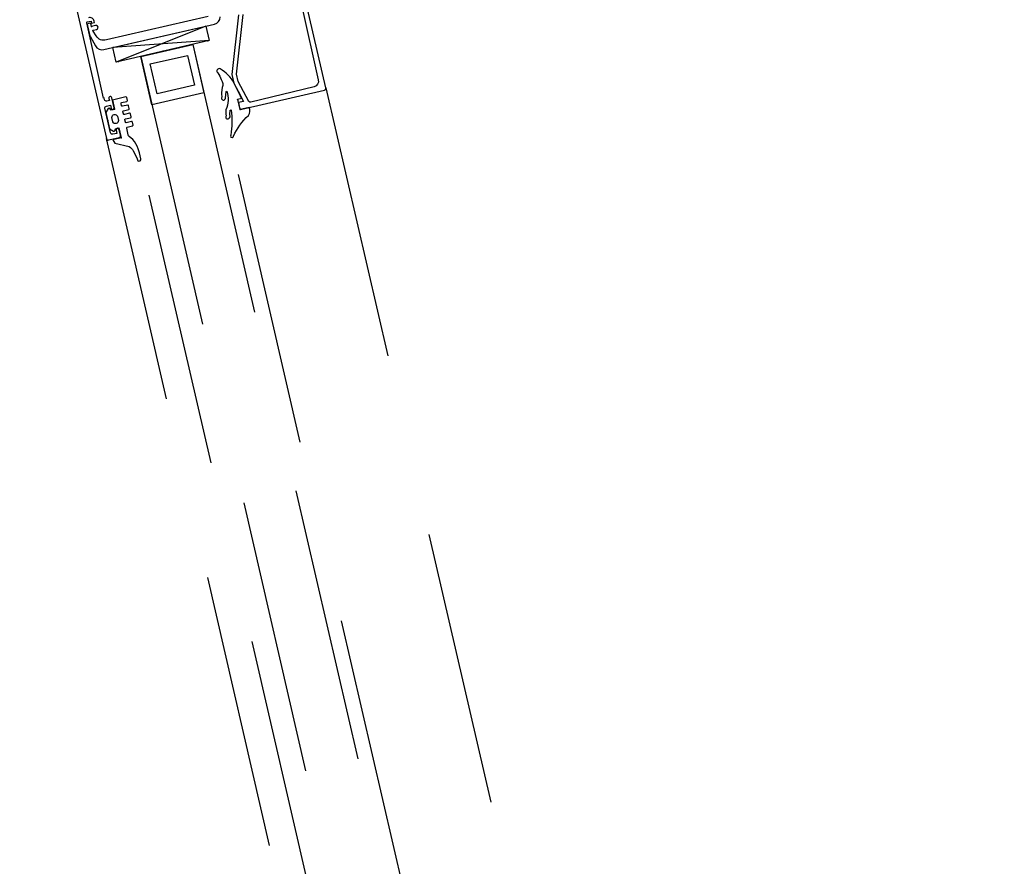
# Model space of a CAD drawing. Header units: centimetres. Extents: x -15121 to 17422, y -60492 to 0.
# Tile 134 of 256: x 2175 to 2200, y -30593 to -30571. Entities that reach past the tile are written whole.
import ezdxf
from ezdxf.lldxf.tags import DXFTag

# ---------------------------------------------------------------- set-up
doc = ezdxf.new("R2010")
doc.units = ezdxf.units.CM
doc.header["$LTSCALE"] = 60
doc.linetypes.add('KRE-SR', pattern=[0.2, 0.12, -0.08])
doc.layers.add('BA_drz', color=7, linetype='Continuous')
doc.layers.add('RI-PROFILE', color=8, linetype='Continuous')
tags = doc.linetypes.add('KRE-DR', pattern=[0.1, 0.06, -0.04]).pattern_tags.tags
tags[6:7] = [DXFTag(74, 4), DXFTag(75, 0), DXFTag(340, '0'), DXFTag(46, 1.0), DXFTag(50, 0.0), DXFTag(44, 0.0), DXFTag(45, 0.0)]
tags[4:5] = [DXFTag(74, 4), DXFTag(75, 0), DXFTag(340, '0'), DXFTag(46, 1.0), DXFTag(50, 0.0), DXFTag(44, 0.0), DXFTag(45, 0.0)]

# ---------------------------------------------------------------- blocks, each defined once
blk = doc.blocks.new('PDKŁ')
for p, q in [((3.91, 12.5), (0.01, -12.5)), ((0.01, 12.5), (3.91, -12.5))]:
    blk.add_line(p, q)
blk.add_lwpolyline([(3.91, 12.5), (3.91, -12.5), (0, -12.5), (0, 12.5), (3.91, 12.5)])
blk = doc.blocks.new('drzwi90+50')
at = {"layer": 'RI-PROFILE', "linetype": 'KRE-SR'}
for p, q in [((-8.081, -10.777), (-8.081, -93.565)), ((-7.481, -93.565), (-7.481, -10.777)), ((-12.621, -12.671), (-12.621, -91.671)), ((-6.721, -91.671), (-6.721, -12.671))]:
    blk.add_line(p, q, dxfattribs=at)
at = {"layer": 'RI-PROFILE'}
for points in [[(-6.721, -2.571), (-6.721, -12.671, -0.414214), (-6.771, -12.721), (-7.051, -12.721, -0.414214), (-7.101, -12.671), (-7.101, -12.512, -0.99805), (-7.021, -12.511), (-7.021, -12.601), (-6.911, -12.601, 0.414214), (-6.861, -12.551), (-6.861, -11.891, 0.414214), (-6.911, -11.841), (-7.021, -11.841), (-7.021, -11.841), (-7.021, -11.931, -0.998176), (-7.101, -11.932), (-7.101, -11.661, -1.000716), (-7.021, -11.661), (-7.021, -11.721), (-6.951, -11.721, 0.414214), (-6.901, -11.671), (-6.901, -11.621), (-6.886, -11.621), (-6.901, -9.601, 0.412055), (-6.921, -9.581), (-7.021, -9.581), (-7.021, -9.641), (-7.101, -9.641), (-7.101, -9.601, -0.43156), (-6.974, -9.482, 0.43156)], [(-10.033, -10.156), (-7.3, -10.156, 0.342952), (-7.066, -9.992), (-7.014, -9.852, 0.638068), (-7.033, -9.826), (-7.107, -9.826, -1.146176), (-7.107, -9.726), (-6.996, -9.726), (-6.997, -9.681), (-6.996, -9.636), (-6.952, -9.636), (-6.907, -9.636), (-6.906, -9.681), (-6.906, -9.914), (-6.906, -9.949), (-6.918, -9.982), (-6.988, -10.239, -0.351665), (-7.181, -10.386), (-10.152, -10.386, -0.362129), (-10.345, -10.239)], [(-10.822, -10.295), (-10.301, -11.775), (-10.301, -12.009), (-10.363, -12.239), (-10.441, -12.531), (-10.301, -12.531), (-10.301, -12.671, -0.418945), (-10.352, -12.721), (-12.571, -12.721, -0.414214), (-12.621, -12.671), (-12.621, -10.271, -0.414214)], [(-12.491, -10.452), (-12.475, -12.425, 0.405463), (-12.327, -12.574), (-10.62, -12.591, 0.287858), (-10.574, -12.564), (-10.421, -11.993), (-10.421, -11.795), (-10.942, -10.315)], [(-7.131, -12.285, 0.855905), (-6.986, -12.285), (-6.986, -12.167, 0.885646), (-7.131, -12.167), (-7.131, -12.285)]]:
    blk.add_lwpolyline(points, format="xyb", dxfattribs=at)
at = {"layer": 'RI-PROFILE', "linetype": 'KRE-SR'}
blk.add_lwpolyline([(-9.481, -10.777), (-9.481, -93.565), (-9.881, -93.565), (-9.881, -10.777)], dxfattribs=at)
at = {"layer": 'RI-PROFILE'}
for points in [[(-9.481, -12.077), (-8.081, -12.077), (-8.081, -10.777), (-9.481, -10.777)], [(-8.281, -11.027), (-9.281, -11.027), (-9.281, -11.827), (-8.281, -11.827)]]:
    blk.add_lwpolyline(points, close=True, dxfattribs=at)
at = {"layer": 'RI-PROFILE', "linetype": 'KRE-DR'}
for points in [[(-9.923, -12.209), (-9.91, -12.298, -1), (-9.977, -12.368, -0.221584), (-10.003, -12.339), (-10.026, -12.249), (-10.05, -12.183), (-10.059, -12.174), (-10.076, -12.176, 0.175319), (-9.943, -12.64), (-9.911, -12.749), (-9.914, -12.801, -1), (-9.963, -12.878, -0.317302), (-10.004, -12.844), (-10.014, -12.769), (-10.044, -12.691), (-10.049, -12.679), (-10.062, -12.678), (-10.075, -12.678, 0.074745), (-9.913, -13.314, -1), (-9.962, -13.376, -0.20561), (-9.979, -13.359, 0.095737), (-10.481, -12.916, -0.250819), (-10.551, -12.721), (-10.301, -12.721), (-10.301, -12.488), (-10.301, -12.441), (-10.412, -12.441), (-10.398, -12.377), (-10.309, -12.009, -0.13918), (-10.034, -11.565, -0.962884), (-9.95, -11.65, 0.084626), (-9.996, -11.84, 0.323058), (-9.972, -12.054), (-9.952, -12.106), (-9.946, -12.123, -0.058863)], [(-7.301, -12.707), (-7.301, -12.523, 0.414214), (-7.321, -12.503), (-7.461, -12.503, -0.414214), (-7.481, -12.483), (-7.481, -12.403, -0.414214), (-7.461, -12.383), (-7.321, -12.383, 0.414214), (-7.301, -12.363), (-7.301, -12.303, 0.414214), (-7.321, -12.283), (-7.461, -12.283, -0.414214), (-7.481, -12.263), (-7.481, -12.183, -0.414214), (-7.461, -12.163), (-7.321, -12.163, 0.414214), (-7.301, -12.143), (-7.301, -12.083, 0.414214), (-7.321, -12.063), (-7.461, -12.063, -0.414208), (-7.481, -12.043), (-7.481, -11.963, -0.414219), (-7.461, -11.943), (-7.321, -11.943, 0.414214), (-7.301, -11.923), (-7.301, -11.863, 0.414214), (-7.321, -11.843), (-7.461, -11.843, -0.413901), (-7.481, -11.823), (-7.481, -11.743, -0.410424), (-7.461, -11.723), (-7.101, -11.723), (-7.101, -11.972), (-7.101, -11.972), (-7.013, -11.972), (-6.984, -11.921, -0.392584), (-6.947, -11.915), (-6.861, -12.001), (-6.861, -12.442), (-6.945, -12.526, -0.342583), (-6.977, -12.525), (-7.012, -12.473), (-7.101, -12.473), (-7.101, -12.743), (-6.881, -12.743), (-6.91, -12.838), (-7.257, -13.011, 0.146205), (-7.332, -13.138), (-7.35, -13.208), (-7.383, -13.369), (-7.39, -13.425, -0.694648), (-7.481, -13.391), (-7.481, -13.231), (-7.469, -13.119, -0.091297), (-7.387, -12.848), (-7.313, -12.755, 0.148233)]]:
    blk.add_lwpolyline(points, format="xyb", close=True, dxfattribs=at)
at = {"layer": 'RI-PROFILE'}
for p in [(-6.996, -9.726), (-6.907, -9.636), (-9.884, -10.772), (-8.684, -10.772), (-7.484, -10.772), (-7.101, -11.972), (-6.861, -12.221), (-10.301, -12.721), (-10.301, -12.721), (-7.101, -12.721), (-7.101, -12.743), (-6.721, -12.721)]:
    blk.add_point(p, dxfattribs=at)
at = {"layer": 'RI-PROFILE', "extrusion": (0, 0, -1), "xscale": 0.0999999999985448, "yscale": 0.0999999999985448, "zscale": -0.0999999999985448, "rotation": 270}
blk.add_blockref('PDKŁ', (8.667, -10.386), dxfattribs=at)

msp = doc.modelspace()

# ---------------------------------------------------------------- block references
at = {"layer": 'BA_drz', "xscale": -1, "rotation": 13.00000000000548}
msp.add_blockref('drzwi90+50', (2167.4961, -30562.8053), dxfattribs=at)

doc.saveas('drawing.dxf')
